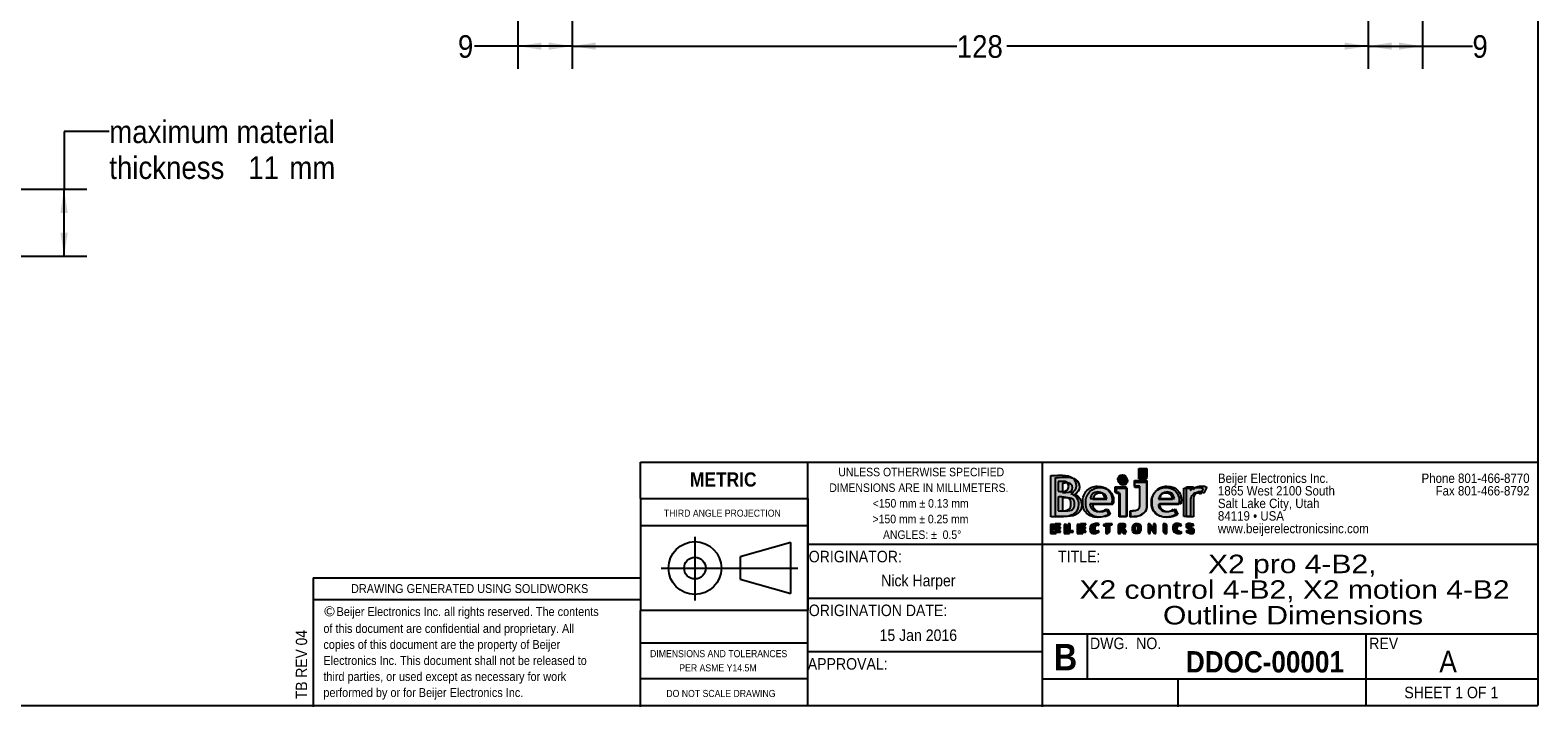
# Model space of a CAD drawing. Extents: x 3 to 428, y 3 to 275.
# Tile 24 of 42: x 216 to 428, y 3 to 98. Entities that reach past the tile are written whole.
import ezdxf

# ---------------------------------------------------------------- set-up
doc = ezdxf.new("R2010")
doc.units = 0
doc.linetypes.add('SLD-SOLID', pattern=[0])
doc.layers.get('0').update_dxf_attribs({"linetype": 'CONTINUOUS'})
for name, color, linetype in [('BORDER', 7, 'SLD-SOLID'), ('CROSSHATCH', 1, 'SLD-SOLID'), ('DIMENSION', 7, 'SLD-SOLID'), ('FORMAT', 7, 'SLD-SOLID'), ('RED', 242, 'SLD-SOLID'), ('TITLEBLOCK', 7, 'SLD-SOLID')]:
    doc.layers.add(name, color=color, linetype=linetype)
doc.styles.add('SLDTEXTSTYLE0', font='Gothic.ttf', dxfattribs={"width": 1.211397})
doc.styles.add('SLDTEXTSTYLE1', font='Gothic.ttf', dxfattribs={"width": 0.913})
doc.styles.add('SLDTEXTSTYLE2', font='calibri.ttf')
doc.styles.add('SLDTEXTSTYLE3', font='GOTHICB.TTF', dxfattribs={"width": 0.913})
doc.styles.add('SLDTEXTSTYLE4', font='Gothic.ttf', dxfattribs={"width": 0.913, "bigfont": 'bigfont'})
doc.dimstyles.new('SLDDIMSTYLE1', dxfattribs={"dimtxt": 3.175, "dimasz": 3.302, "dimexe": 0, "dimexo": 0.0625, "dimgap": 0.79375, "dimtad": 0, "dimtih": 1, "dimtoh": 1, "dimdec": 0, "dimlfac": 1.142857, "dimrnd": 1e-09, "dimzin": 12, "dimdsep": 46, "dimtxsty": 'SLDTEXTSTYLE1', "dimsah": 1, "dimcen": 0.09, "dimadec": 0, "dimazin": 0, "dimtfac": 1, "dimtdec": 3, "dimtofl": 0, "dimtmove": 0, "dimatfit": 3, "dimfxl": 1, "dimtolj": 1, "dimtzin": 12, "dimarcsym": 0})
doc.dimstyles.new('SLDDIMSTYLE2', dxfattribs={"dimtxt": 3.175, "dimasz": 3.302, "dimexe": 0, "dimexo": 0.0625, "dimgap": 0.79375, "dimtad": 0, "dimtih": 1, "dimtoh": 1, "dimdec": 0, "dimlfac": 1.142857, "dimrnd": 1e-09, "dimzin": 12, "dimdsep": 46, "dimtxsty": 'SLDTEXTSTYLE1', "dimsah": 1, "dimcen": 0.09, "dimadec": 0, "dimazin": 0, "dimtfac": 1, "dimtdec": 0, "dimtofl": 0, "dimtmove": 0, "dimatfit": 3, "dimfxl": 1, "dimtolj": 1, "dimtzin": 12, "dimarcsym": 0})

# ---------------------------------------------------------------- blocks, each defined once
blk = doc.blocks.new('BLOCK1')
at = {"linetype": 'Continuous'}
h = blk.add_hatch(color=7, dxfattribs=at)
edge = h.paths.add_edge_path(flags=0)
edge.add_spline(control_points=[(90.5, 90.7), (94.4, 90.7), (97.7, 91.7), (100.2, 93.6)], knot_values=[8, 8, 8, 8, 9, 9, 9, 9], weights=[1, 1, 1, 1], degree=3, periodic=0)
edge.add_spline(control_points=[(100.2, 93.6), (102.7, 95.6), (103.9, 98.2), (103.9, 101.5)], knot_values=[7, 7, 7, 7, 8, 8, 8, 8], weights=[1, 1, 1, 1], degree=3, periodic=0)
edge.add_spline(control_points=[(103.9, 101.5), (103.9, 106.5), (101.7, 109.7), (97.1, 111.3)], knot_values=[6, 6, 6, 6, 7, 7, 7, 7], weights=[1, 1, 1, 1], degree=3, periodic=0)
edge.add_spline(control_points=[(97.1, 111.3), (100.2, 113), (101.7, 115.3), (101.7, 118.2)], knot_values=[5, 5, 5, 5, 6, 6, 6, 6], weights=[1, 1, 1, 1], degree=3, periodic=0)
edge.add_spline(control_points=[(101.7, 118.2), (101.7, 121.2), (100.7, 123.5), (98.5, 125.1)], knot_values=[4, 4, 4, 4, 5, 5, 5, 5], weights=[1, 1, 1, 1], degree=3, periodic=0)
edge.add_spline(control_points=[(98.5, 125.1), (96.4, 126.7), (93.4, 127.6), (89.6, 127.6)], knot_values=[3, 3, 3, 3, 4, 4, 4, 4], weights=[1, 1, 1, 1], degree=3, periodic=0)
edge.add_spline(control_points=[(89.6, 127.6), (87.6, 127.6), (84.2, 127.4), (79.3, 127.2)], knot_values=[2, 2, 2, 2, 3, 3, 3, 3], weights=[1, 1, 1, 1], degree=3, periodic=0)
edge.add_line((79.3, 127.2), (79.3, 90.7))
edge.add_line((79.3, 90.7), (90.5, 90.7))
edge = h.paths.add_edge_path(flags=0)
edge.add_spline(control_points=[(85.8, 108.2), (87.3, 108.3), (88.4, 108.3), (89, 108.3)], knot_values=[6, 6, 6, 6, 7, 7, 7, 7], weights=[1, 1, 1, 1], degree=3, periodic=0)
edge.add_spline(control_points=[(89, 108.3), (92.1, 108.3), (94.2, 107.8), (95.4, 106.9)], knot_values=[5, 5, 5, 5, 6, 6, 6, 6], weights=[1, 1, 1, 1], degree=3, periodic=0)
edge.add_spline(control_points=[(95.4, 106.9), (96.6, 105.9), (97.2, 104.4), (97.2, 102.3)], knot_values=[4, 4, 4, 4, 5, 5, 5, 5], weights=[1, 1, 1, 1], degree=3, periodic=0)
edge.add_spline(control_points=[(97.2, 102.3), (97.2, 100), (96.6, 98.4), (95.2, 97.4)], knot_values=[3, 3, 3, 3, 4, 4, 4, 4], weights=[1, 1, 1, 1], degree=3, periodic=0)
edge.add_spline(control_points=[(95.2, 97.4), (93.9, 96.5), (91.8, 96), (89, 96)], knot_values=[2, 2, 2, 2, 3, 3, 3, 3], weights=[1, 1, 1, 1], degree=3, periodic=0)
edge.add_spline(control_points=[(89, 96), (88.1, 96), (87.1, 96), (85.8, 96.1)], knot_values=[1, 1, 1, 1, 2, 2, 2, 2], weights=[1, 1, 1, 1], degree=3, periodic=0)
edge.add_line((85.8, 96.1), (85.8, 108.2))
edge = h.paths.add_edge_path(flags=0)
edge.add_spline(control_points=[(85.8, 122), (87.2, 122.1), (88.5, 122.1), (89.5, 122.1)], knot_values=[4, 4, 4, 4, 5, 5, 5, 5], weights=[1, 1, 1, 1], degree=3, periodic=0)
edge.add_spline(control_points=[(89.5, 122.1), (93.3, 122.1), (95.2, 120.7), (95.2, 117.9)], knot_values=[3, 3, 3, 3, 4, 4, 4, 4], weights=[1, 1, 1, 1], degree=3, periodic=0)
edge.add_spline(control_points=[(95.2, 117.9), (95.2, 114.8), (93.1, 113.2), (88.9, 113.2)], knot_values=[2, 2, 2, 2, 3, 3, 3, 3], weights=[1, 1, 1, 1], degree=3, periodic=0)
edge.add_spline(control_points=[(88.9, 113.2), (87.8, 113.2), (86.8, 113.2), (85.8, 113.3)], knot_values=[1, 1, 1, 1, 2, 2, 2, 2], weights=[1, 1, 1, 1], degree=3, periodic=0)
edge.add_line((85.8, 113.3), (85.8, 122))
h = blk.add_hatch(color=7, dxfattribs=at)
edge = h.paths.add_edge_path(flags=0)
edge.add_spline(control_points=[(149.8, 90.5), (154.8, 90.5), (158.5, 91.4), (160.9, 93.2), (163.3, 95), (164.5, 97.8), (164.5, 101.6)], knot_values=[0, 0, 0, 0, 1, 2, 3, 4, 4, 4, 4], weights=[1, 1, 1, 1, 1, 1, 1], degree=3, periodic=0)
edge.add_line((164.5, 101.6), (164.5, 122.9))
edge.add_line((164.5, 122.9), (153.5, 122.9))
edge.add_line((153.5, 122.9), (153.5, 117.8))
edge.add_line((153.5, 117.8), (158.3, 117.8))
edge.add_line((158.3, 117.8), (158.3, 101.5))
edge.add_spline(control_points=[(158.3, 101.5), (158.3, 99.5), (157.7, 98.1), (156.5, 97.3), (155.3, 96.5), (153.1, 96.1), (149.8, 96.1)], knot_values=[0, 0, 0, 0, 1, 2, 3, 4, 4, 4, 4], weights=[1, 1, 1, 1, 1, 1, 1], degree=3, periodic=0)
edge.add_line((149.8, 96.1), (149.8, 90.5))
for points in [[(157.3, 133.4), (157.3, 126.1), (164.6, 126.1), (164.6, 133.4)], [(139.9, 90.7), (146.2, 90.7), (146.2, 117.4), (136.5, 117.4), (136.5, 112.3), (139.9, 112.3)], [(84.1, 82.8), (84.1, 84), (79.1, 84), (79.1, 76), (84.1, 76), (84.1, 77.2), (81.2, 77.2), (81.2, 79.6), (83.9, 79.6), (83.9, 80.7), (81.2, 80.7), (81.2, 82.8)], [(93.2, 77.2), (93.2, 84), (91.2, 84), (91.2, 76), (96, 76), (96, 77.2)], [(107.6, 82.8), (107.6, 84), (102.7, 84), (102.7, 76), (107.6, 76), (107.6, 77.2), (104.7, 77.2), (104.7, 79.6), (107.4, 79.6), (107.4, 80.7), (104.7, 80.7), (104.7, 82.8)], [(132.4, 82.8), (132.4, 84), (126, 84), (126, 82.8), (128.2, 82.8), (128.2, 76), (130.2, 76), (130.2, 82.8)], [(171.2, 79.1), (167.3, 84), (166.1, 84), (166.1, 76), (167.5, 76), (167.5, 80.9), (171.3, 76), (172.6, 76), (172.6, 84), (171.2, 84)], [(182.2, 76), (182.2, 84), (180.2, 84), (180.2, 76)]]:
    blk.add_hatch(color=7, dxfattribs=at).paths.add_polyline_path(points, flags=0)
h = blk.add_hatch(color=7, dxfattribs=at)
edge = h.paths.add_edge_path(flags=0)
edge.add_spline(control_points=[(133.1, 102.1), (133.5, 103.7), (133.7, 104.8), (133.7, 105.6)], knot_values=[12, 12, 12, 12, 13, 13, 13, 13], weights=[1, 1, 1, 1], degree=3, periodic=0)
edge.add_spline(control_points=[(133.7, 105.6), (133.7, 109.2), (132.5, 112.1), (130.2, 114.4)], knot_values=[11, 11, 11, 11, 12, 12, 12, 12], weights=[1, 1, 1, 1], degree=3, periodic=0)
edge.add_spline(control_points=[(130.2, 114.4), (127.8, 116.8), (124.7, 117.9), (120.8, 117.9)], knot_values=[10, 10, 10, 10, 11, 11, 11, 11], weights=[1, 1, 1, 1], degree=3, periodic=0)
edge.add_spline(control_points=[(120.8, 117.9), (117.2, 117.9), (114.1, 116.6), (111.4, 114)], knot_values=[9, 9, 9, 9, 10, 10, 10, 10], weights=[1, 1, 1, 1], degree=3, periodic=0)
edge.add_spline(control_points=[(111.4, 114), (108.9, 111.4), (107.6, 108), (107.6, 103.8)], knot_values=[8, 8, 8, 8, 9, 9, 9, 9], weights=[1, 1, 1, 1], degree=3, periodic=0)
edge.add_spline(control_points=[(107.6, 103.8), (107.6, 99.5), (108.7, 96.2), (111.1, 93.8)], knot_values=[7, 7, 7, 7, 8, 8, 8, 8], weights=[1, 1, 1, 1], degree=3, periodic=0)
edge.add_spline(control_points=[(111.1, 93.8), (113.5, 91.4), (116.7, 90.2), (120.8, 90.2)], knot_values=[6, 6, 6, 6, 7, 7, 7, 7], weights=[1, 1, 1, 1], degree=3, periodic=0)
edge.add_spline(control_points=[(120.8, 90.2), (125.1, 90.2), (128.4, 91.1), (130.6, 92.9)], knot_values=[5, 5, 5, 5, 6, 6, 6, 6], weights=[1, 1, 1, 1], degree=3, periodic=0)
edge.add_line((130.6, 92.9), (128.2, 97.6))
edge.add_spline(control_points=[(128.2, 97.6), (126.7, 96.2), (124.5, 95.4), (121.7, 95.4)], knot_values=[3, 3, 3, 3, 4, 4, 4, 4], weights=[1, 1, 1, 1], degree=3, periodic=0)
edge.add_spline(control_points=[(121.7, 95.4), (119.4, 95.4), (117.6, 96), (116.3, 97.2)], knot_values=[2, 2, 2, 2, 3, 3, 3, 3], weights=[1, 1, 1, 1], degree=3, periodic=0)
edge.add_spline(control_points=[(116.3, 97.2), (114.9, 98.4), (114.2, 100), (114.1, 102.1)], knot_values=[1, 1, 1, 1, 2, 2, 2, 2], weights=[1, 1, 1, 1], degree=3, periodic=0)
edge.add_line((114.1, 102.1), (133.1, 102.1))
edge = h.paths.add_edge_path(flags=0)
edge.add_spline(control_points=[(114.3, 106.8), (115.2, 110.7), (117.4, 112.7), (120.9, 112.7)], knot_values=[2, 2, 2, 2, 3, 3, 3, 3], weights=[1, 1, 1, 1], degree=3, periodic=0)
edge.add_spline(control_points=[(120.9, 112.7), (124.8, 112.7), (127, 110.7), (127.4, 106.8)], knot_values=[1, 1, 1, 1, 2, 2, 2, 2], weights=[1, 1, 1, 1], degree=3, periodic=0)
edge.add_line((127.4, 106.8), (114.3, 106.8))
h = blk.add_hatch(color=7, dxfattribs=at)
edge = h.paths.add_edge_path(flags=0)
edge.add_spline(control_points=[(194.7, 102.1), (195, 103.7), (195.2, 104.8), (195.2, 105.6)], knot_values=[12, 12, 12, 12, 13, 13, 13, 13], weights=[1, 1, 1, 1], degree=3, periodic=0)
edge.add_spline(control_points=[(195.2, 105.6), (195.2, 109.2), (194, 112.1), (191.7, 114.4)], knot_values=[11, 11, 11, 11, 12, 12, 12, 12], weights=[1, 1, 1, 1], degree=3, periodic=0)
edge.add_spline(control_points=[(191.7, 114.4), (189.3, 116.8), (186.2, 117.9), (182.3, 117.9)], knot_values=[10, 10, 10, 10, 11, 11, 11, 11], weights=[1, 1, 1, 1], degree=3, periodic=0)
edge.add_spline(control_points=[(182.3, 117.9), (178.7, 117.9), (175.6, 116.6), (173, 114)], knot_values=[9, 9, 9, 9, 10, 10, 10, 10], weights=[1, 1, 1, 1], degree=3, periodic=0)
edge.add_spline(control_points=[(173, 114), (170.4, 111.4), (169.1, 108), (169.1, 103.8)], knot_values=[8, 8, 8, 8, 9, 9, 9, 9], weights=[1, 1, 1, 1], degree=3, periodic=0)
edge.add_spline(control_points=[(169.1, 103.8), (169.1, 99.5), (170.2, 96.2), (172.6, 93.8)], knot_values=[7, 7, 7, 7, 8, 8, 8, 8], weights=[1, 1, 1, 1], degree=3, periodic=0)
edge.add_spline(control_points=[(172.6, 93.8), (175, 91.4), (178.2, 90.2), (182.3, 90.2)], knot_values=[6, 6, 6, 6, 7, 7, 7, 7], weights=[1, 1, 1, 1], degree=3, periodic=0)
edge.add_spline(control_points=[(182.3, 90.2), (186.6, 90.2), (189.9, 91.1), (192.1, 92.9)], knot_values=[5, 5, 5, 5, 6, 6, 6, 6], weights=[1, 1, 1, 1], degree=3, periodic=0)
edge.add_line((192.1, 92.9), (189.7, 97.6))
edge.add_spline(control_points=[(189.7, 97.6), (188.2, 96.2), (186, 95.4), (183.2, 95.4)], knot_values=[3, 3, 3, 3, 4, 4, 4, 4], weights=[1, 1, 1, 1], degree=3, periodic=0)
edge.add_spline(control_points=[(183.2, 95.4), (180.9, 95.4), (179.1, 96), (177.8, 97.2)], knot_values=[2, 2, 2, 2, 3, 3, 3, 3], weights=[1, 1, 1, 1], degree=3, periodic=0)
edge.add_spline(control_points=[(177.8, 97.2), (176.4, 98.4), (175.7, 100), (175.6, 102.1)], knot_values=[1, 1, 1, 1, 2, 2, 2, 2], weights=[1, 1, 1, 1], degree=3, periodic=0)
edge.add_line((175.6, 102.1), (194.7, 102.1))
edge = h.paths.add_edge_path(flags=0)
edge.add_spline(control_points=[(175.8, 106.8), (176.7, 110.7), (178.9, 112.7), (182.4, 112.7)], knot_values=[2, 2, 2, 2, 3, 3, 3, 3], weights=[1, 1, 1, 1], degree=3, periodic=0)
edge.add_spline(control_points=[(182.4, 112.7), (186.3, 112.7), (188.5, 110.7), (188.9, 106.8)], knot_values=[1, 1, 1, 1, 2, 2, 2, 2], weights=[1, 1, 1, 1], degree=3, periodic=0)
edge.add_line((188.9, 106.8), (175.8, 106.8))
h = blk.add_hatch(color=7, dxfattribs=at)
edge = h.paths.add_edge_path(flags=0)
edge.add_spline(control_points=[(217.6, 116.9), (216.5, 117.6), (214.9, 117.9), (212.8, 117.9), (209.9, 117.9), (207.5, 116.9), (205.8, 115)], knot_values=[0, 0, 0, 0, 1, 2, 3, 4, 4, 4, 4], weights=[1, 1, 1, 1, 1, 1, 1], degree=3, periodic=0)
edge.add_line((205.8, 115), (205.8, 117.4))
edge.add_line((205.8, 117.4), (199.6, 117.4))
edge.add_line((199.6, 117.4), (199.6, 90.7))
edge.add_line((199.6, 90.7), (205.8, 90.7))
edge.add_line((205.8, 90.7), (205.8, 105.9))
edge.add_spline(control_points=[(205.8, 105.9), (205.8, 107.8), (206.3, 109.4), (207.5, 110.7), (208.6, 112), (209.9, 112.7), (211.3, 112.7), (212.7, 112.7), (213.9, 112.3), (215, 111.6)], knot_values=[0, 0, 0, 0, 1, 2, 3, 4, 5, 6, 7, 7, 7, 7], weights=[1, 1, 1, 1, 1, 1, 1, 1, 1, 1], degree=3, periodic=0)
edge.add_line((215, 111.6), (217.6, 116.9))
h = blk.add_hatch(color=7, dxfattribs=at)
edge = h.paths.add_edge_path(flags=0)
edge.add_line((120.2, 76.4), (119.8, 77.4))
edge.add_spline(control_points=[(119.8, 77.4), (119.5, 77.3), (119, 77), (118.3, 77), (117, 77), (116.4, 78.5), (116.4, 80), (116.4, 81.3), (116.9, 82.9), (118.5, 82.9), (119, 82.9), (119.5, 82.7), (119.8, 82.6)], knot_values=[0, 0, 0, 0, 1, 2, 3, 4, 5, 6, 7, 8, 9, 10, 10, 10, 10], weights=[1, 1, 1, 1, 1, 1, 1, 1, 1, 1, 1, 1, 1], degree=3, periodic=0)
edge.add_line((119.8, 82.6), (120.2, 83.7))
edge.add_spline(control_points=[(120.2, 83.7), (119.7, 84), (119, 84.1), (118.1, 84.1), (115.6, 84.1), (114.1, 82.3), (114.1, 80), (114.1, 78.1), (115.1, 75.8), (117.9, 75.8), (118.9, 75.8), (119.7, 76.1), (120.2, 76.4)], knot_values=[0, 0, 0, 0, 1, 2, 3, 4, 5, 6, 7, 8, 9, 10, 10, 10, 10], weights=[1, 1, 1, 1, 1, 1, 1, 1, 1, 1, 1, 1, 1], degree=3, periodic=0)
h = blk.add_hatch(color=7, dxfattribs=at)
edge = h.paths.add_edge_path(flags=0)
edge.add_line((145.8, 76), (143.3, 79.9))
edge.add_spline(control_points=[(143.3, 79.9), (144.3, 80.2), (145, 81), (145, 82), (145, 82.9), (144.5, 83.5), (143.9, 83.7), (143.3, 84), (142.7, 84), (141.6, 84)], knot_values=[0, 0, 0, 0, 1, 2, 3, 4, 5, 6, 7, 7, 7, 7], weights=[1, 1, 1, 1, 1, 1, 1, 1, 1, 1], degree=3, periodic=0)
edge.add_line((141.6, 84), (139.1, 84))
edge.add_line((139.1, 84), (139.1, 76))
edge.add_line((139.1, 76), (141.1, 76))
edge.add_line((141.1, 76), (141.1, 79.4))
edge.add_line((141.1, 79.4), (141.6, 79.4))
edge.add_line((141.6, 79.4), (143.5, 76))
edge.add_line((143.5, 76), (145.8, 76))
edge = h.paths.add_edge_path(flags=0)
edge.add_line((141.1, 82.9), (141.5, 82.9))
edge.add_spline(control_points=[(141.5, 82.9), (142.2, 82.9), (143, 82.9), (143, 81.7), (143, 80.3), (142, 80.4), (141.5, 80.4)], knot_values=[0, 0, 0, 0, 1, 2, 3, 4, 4, 4, 4], weights=[1, 1, 1, 1, 1, 1, 1], degree=3, periodic=0)
edge.add_line((141.5, 80.4), (141.1, 80.4))
edge.add_line((141.1, 80.4), (141.1, 82.9))
h = blk.add_hatch(color=7, dxfattribs=at)
edge = h.paths.add_edge_path(flags=0)
edge.add_line((151.7, 80), (151.7, 80))
edge.add_spline(control_points=[(151.7, 80), (151.7, 77.6), (152.9, 75.8), (155.3, 75.8), (157.7, 75.8), (159.1, 77.6), (159.1, 80.1), (159.1, 83.1), (157.2, 84.1), (155.4, 84.1), (153.3, 84.1), (151.7, 82.6), (151.7, 80)], knot_values=[0, 0, 0, 0, 1, 2, 3, 4, 5, 6, 7, 8, 9, 10, 10, 10, 10], weights=[1, 1, 1, 1, 1, 1, 1, 1, 1, 1, 1, 1, 1], degree=3, periodic=0)
edge = h.paths.add_edge_path(flags=0)
edge.add_line((153.9, 79.9), (153.9, 79.9))
edge.add_spline(control_points=[(153.9, 79.9), (153.9, 82.2), (154.4, 83), (155.4, 83), (156.5, 83), (156.8, 81.9), (156.8, 80), (156.8, 77.5), (156, 77), (155.3, 77), (154.4, 77), (153.9, 77.9), (153.9, 79.9)], knot_values=[0, 0, 0, 0, 1, 2, 3, 4, 5, 6, 7, 8, 9, 10, 10, 10, 10], weights=[1, 1, 1, 1, 1, 1, 1, 1, 1, 1, 1, 1, 1], degree=3, periodic=0)
h = blk.add_hatch(color=7, dxfattribs=at)
edge = h.paths.add_edge_path(flags=0)
edge.add_line((195.4, 76.4), (194.9, 77.4))
edge.add_spline(control_points=[(194.9, 77.4), (194.6, 77.3), (194.1, 77), (193.5, 77), (192.2, 77), (191.5, 78.5), (191.5, 80), (191.5, 81.3), (192.1, 82.9), (193.6, 82.9), (194.1, 82.9), (194.6, 82.7), (194.9, 82.6)], knot_values=[0, 0, 0, 0, 1, 2, 3, 4, 5, 6, 7, 8, 9, 10, 10, 10, 10], weights=[1, 1, 1, 1, 1, 1, 1, 1, 1, 1, 1, 1, 1], degree=3, periodic=0)
edge.add_line((194.9, 82.6), (195.3, 83.7))
edge.add_spline(control_points=[(195.3, 83.7), (194.8, 84), (194.1, 84.1), (193.3, 84.1), (190.7, 84.1), (189.2, 82.3), (189.2, 80), (189.2, 78.1), (190.3, 75.8), (193, 75.8), (194, 75.8), (194.8, 76.1), (195.4, 76.4)], knot_values=[0, 0, 0, 0, 1, 2, 3, 4, 5, 6, 7, 8, 9, 10, 10, 10, 10], weights=[1, 1, 1, 1, 1, 1, 1, 1, 1, 1, 1, 1, 1], degree=3, periodic=0)
h = blk.add_hatch(color=7, dxfattribs=at)
edge = h.paths.add_edge_path(flags=0)
edge.add_line((204.8, 80.7), (204.3, 81.1))
edge.add_spline(control_points=[(204.3, 81.1), (203.6, 81.6), (203.3, 81.8), (203.3, 82.2), (203.3, 82.7), (203.7, 83), (204.4, 83), (204.9, 83), (205.3, 82.8), (205.8, 82.7)], knot_values=[0, 0, 0, 0, 1, 2, 3, 4, 5, 6, 7, 7, 7, 7], weights=[1, 1, 1, 1, 1, 1, 1, 1, 1, 1], degree=3, periodic=0)
edge.add_line((205.8, 82.7), (206.2, 83.8))
edge.add_spline(control_points=[(206.2, 83.8), (205.7, 83.9), (205.1, 84.1), (204.3, 84.1), (202.7, 84.1), (201.5, 83.2), (201.5, 81.9), (201.5, 80.7), (202.3, 80), (203.3, 79.4)], knot_values=[0, 0, 0, 0, 1, 2, 3, 4, 5, 6, 7, 7, 7, 7], weights=[1, 1, 1, 1, 1, 1, 1, 1, 1, 1], degree=3, periodic=0)
edge.add_line((203.3, 79.4), (203.8, 79))
edge.add_spline(control_points=[(203.8, 79), (204.5, 78.5), (204.8, 78.3), (204.8, 77.8), (204.8, 77.4), (204.4, 77), (203.7, 77), (203.1, 77), (202.6, 77.2), (202.1, 77.5)], knot_values=[0, 0, 0, 0, 1, 2, 3, 4, 5, 6, 7, 7, 7, 7], weights=[1, 1, 1, 1, 1, 1, 1, 1, 1, 1], degree=3, periodic=0)
edge.add_line((202.1, 77.5), (201.6, 76.4))
edge.add_spline(control_points=[(201.6, 76.4), (202.2, 76.1), (202.9, 75.8), (203.8, 75.8), (205.6, 75.8), (206.6, 76.9), (206.6, 78.2), (206.6, 79.4), (205.8, 80.1), (204.8, 80.7)], knot_values=[0, 0, 0, 0, 1, 2, 3, 4, 5, 6, 7, 7, 7, 7], weights=[1, 1, 1, 1, 1, 1, 1, 1, 1, 1], degree=3, periodic=0)
at = {"layer": 'RED'}
h = blk.add_hatch(color=256, dxfattribs=at)
edge = h.paths.add_edge_path(flags=0)
edge.add_arc((142.8, 124), 3.95, 0, 360)
at = {"layer": 'CROSSHATCH'}
blk.add_circle((142.8, 124), 3.95, dxfattribs=at)
at = {"layer": 'DIMENSION', "color": 179}
for p, q in [((79.3, 90.7), (79.3, 127.2)), ((85.8, 122), (85.8, 113.3)), ((85.8, 108.2), (85.8, 96.1)), ((133.1, 102.1), (114.1, 102.1)), ((114.3, 106.8), (127.4, 106.8)), ((128.2, 97.6), (130.6, 92.9)), ((194.7, 102.1), (175.6, 102.1)), ((175.8, 106.8), (188.9, 106.8)), ((189.7, 97.6), (192.1, 92.9)), ((90.5, 90.7), (79.3, 90.7))]:
    blk.add_line(p, q, dxfattribs=at)
at = {"layer": 'DIMENSION'}
for p, q in [((79.3, 90.7), (79.3, 127.2)), ((85.8, 122), (85.8, 113.3)), ((153.5, 117.8), (153.5, 122.9)), ((153.5, 122.9), (164.5, 122.9)), ((157.3, 133.4), (164.6, 133.4)), ((157.3, 126.1), (157.3, 133.4)), ((164.6, 126.1), (157.3, 126.1)), ((164.5, 122.9), (164.5, 101.6)), ((164.6, 133.4), (164.6, 126.1)), ((85.8, 108.2), (85.8, 96.1)), ((136.5, 112.3), (136.5, 117.4)), ((136.5, 117.4), (146.2, 117.4)), ((139.9, 112.3), (136.5, 112.3)), ((139.9, 90.7), (139.9, 112.3)), ((146.2, 117.4), (146.2, 90.7)), ((158.3, 117.8), (153.5, 117.8)), ((158.3, 101.5), (158.3, 117.8)), ((199.6, 90.7), (199.6, 117.4)), ((199.6, 117.4), (205.8, 117.4)), ((205.8, 117.4), (205.8, 115)), ((217.6, 116.9), (215, 111.6)), ((133.1, 102.1), (114.1, 102.1)), ((114.3, 106.8), (127.4, 106.8)), ((128.2, 97.6), (130.6, 92.9)), ((149.8, 90.5), (149.8, 96.1)), ((194.7, 102.1), (175.6, 102.1)), ((175.8, 106.8), (188.9, 106.8)), ((189.7, 97.6), (192.1, 92.9)), ((205.8, 105.9), (205.8, 90.7)), ((79.1, 84), (79.1, 76)), ((84.1, 84), (79.1, 84)), ((90.5, 90.7), (79.3, 90.7)), ((81.2, 80.7), (81.2, 82.8)), ((81.2, 82.8), (84.1, 82.8)), ((83.9, 80.7), (81.2, 80.7)), ((83.9, 79.6), (83.9, 80.7)), ((84.1, 82.8), (84.1, 84)), ((91.2, 84), (91.2, 76)), ((93.2, 84), (91.2, 84)), ((93.2, 77.2), (93.2, 84)), ((102.7, 84), (102.7, 76)), ((107.6, 84), (102.7, 84)), ((104.7, 80.7), (104.7, 82.8)), ((104.7, 82.8), (107.6, 82.8)), ((107.4, 80.7), (104.7, 80.7)), ((107.4, 79.6), (107.4, 80.7)), ((107.6, 82.8), (107.6, 84)), ((119.8, 82.6), (120.2, 83.7)), ((126, 84), (126, 82.8)), ((132.4, 84), (126, 84)), ((126, 82.8), (128.2, 82.8)), ((128.2, 82.8), (128.2, 76)), ((130.2, 76), (130.2, 82.8)), ((130.2, 82.8), (132.4, 82.8)), ((132.4, 82.8), (132.4, 84)), ((139.1, 84), (139.1, 76)), ((141.6, 84), (139.1, 84)), ((146.2, 90.7), (139.9, 90.7)), ((141.1, 80.4), (141.1, 82.9)), ((141.1, 82.9), (141.5, 82.9)), ((141.5, 80.4), (141.1, 80.4)), ((166.1, 84), (166.1, 76)), ((167.3, 84), (166.1, 84)), ((171.2, 79.1), (167.3, 84)), ((167.5, 76), (167.5, 80.9)), ((167.5, 80.9), (171.3, 76)), ((172.6, 84), (171.2, 84)), ((171.2, 84), (171.2, 79.1)), ((172.6, 76), (172.6, 84)), ((180.2, 84), (180.2, 76)), ((182.2, 84), (180.2, 84)), ((182.2, 76), (182.2, 84)), ((194.9, 82.6), (195.3, 83.7)), ((205.8, 90.7), (199.6, 90.7)), ((204.8, 80.7), (204.3, 81.1)), ((205.8, 82.7), (206.2, 83.8)), ((79.1, 76), (84.1, 76)), ((81.2, 77.2), (81.2, 79.6)), ((81.2, 79.6), (83.9, 79.6)), ((84.1, 77.2), (81.2, 77.2)), ((84.1, 76), (84.1, 77.2)), ((91.2, 76), (96, 76)), ((96, 77.2), (93.2, 77.2)), ((96, 76), (96, 77.2)), ((102.7, 76), (107.6, 76)), ((104.7, 77.2), (104.7, 79.6)), ((104.7, 79.6), (107.4, 79.6)), ((107.6, 77.2), (104.7, 77.2)), ((107.6, 76), (107.6, 77.2)), ((120.2, 76.4), (119.8, 77.4)), ((128.2, 76), (130.2, 76)), ((139.1, 76), (141.1, 76)), ((141.1, 76), (141.1, 79.4)), ((141.1, 79.4), (141.6, 79.4)), ((141.6, 79.4), (143.5, 76)), ((145.8, 76), (143.3, 79.9)), ((143.5, 76), (145.8, 76)), ((151.7, 80), (151.7, 80)), ((153.9, 79.9), (153.9, 79.9)), ((166.1, 76), (167.5, 76)), ((171.3, 76), (172.6, 76)), ((180.2, 76), (182.2, 76)), ((195.4, 76.4), (194.9, 77.4)), ((202.1, 77.5), (201.6, 76.4)), ((203.3, 79.4), (203.8, 79))]:
    blk.add_line(p, q, dxfattribs=at)
at = {"layer": 'DIMENSION', "color": 179}
for points in [[(79.3, 127.2), (84.2, 127.4), (87.6, 127.6), (89.6, 127.6)], [(89.5, 122.1), (88.5, 122.1), (87.2, 122.1), (85.8, 122)], [(95.2, 117.9), (95.2, 120.7), (93.3, 122.1), (89.5, 122.1)], [(89.6, 127.6), (93.4, 127.6), (96.4, 126.7), (98.5, 125.1)], [(98.5, 125.1), (100.7, 123.5), (101.7, 121.2), (101.7, 118.2)], [(85.8, 113.3), (86.8, 113.2), (87.8, 113.2), (88.9, 113.2)], [(89, 108.3), (88.4, 108.3), (87.3, 108.3), (85.8, 108.2)], [(88.9, 113.2), (93.1, 113.2), (95.2, 114.8), (95.2, 117.9)], [(95.4, 106.9), (94.2, 107.8), (92.1, 108.3), (89, 108.3)], [(101.7, 118.2), (101.7, 115.3), (100.2, 113), (97.1, 111.3)], [(97.1, 111.3), (101.7, 109.7), (103.9, 106.5), (103.9, 101.5)], [(107.6, 103.8), (107.6, 108), (108.9, 111.4), (111.4, 114)], [(111.4, 114), (114.1, 116.6), (117.2, 117.9), (120.8, 117.9)], [(120.9, 112.7), (117.4, 112.7), (115.2, 110.7), (114.3, 106.8)], [(120.8, 117.9), (124.7, 117.9), (127.8, 116.8), (130.2, 114.4)], [(127.4, 106.8), (127, 110.7), (124.8, 112.7), (120.9, 112.7)], [(130.2, 114.4), (132.5, 112.1), (133.7, 109.2), (133.7, 105.6)], [(169.1, 103.8), (169.1, 108), (170.4, 111.4), (173, 114)], [(173, 114), (175.6, 116.6), (178.7, 117.9), (182.3, 117.9)], [(182.4, 112.7), (178.9, 112.7), (176.7, 110.7), (175.8, 106.8)], [(182.3, 117.9), (186.2, 117.9), (189.3, 116.8), (191.7, 114.4)], [(188.9, 106.8), (188.5, 110.7), (186.3, 112.7), (182.4, 112.7)], [(191.7, 114.4), (194, 112.1), (195.2, 109.2), (195.2, 105.6)], [(85.8, 96.1), (87.1, 96), (88.1, 96), (89, 96)], [(89, 96), (91.8, 96), (93.9, 96.5), (95.2, 97.4)], [(100.2, 93.6), (97.7, 91.7), (94.4, 90.7), (90.5, 90.7)], [(95.2, 97.4), (96.6, 98.4), (97.2, 100), (97.2, 102.3)], [(97.2, 102.3), (97.2, 104.4), (96.6, 105.9), (95.4, 106.9)], [(103.9, 101.5), (103.9, 98.2), (102.7, 95.6), (100.2, 93.6)], [(111.1, 93.8), (108.7, 96.2), (107.6, 99.5), (107.6, 103.8)], [(120.8, 90.2), (116.7, 90.2), (113.5, 91.4), (111.1, 93.8)], [(114.1, 102.1), (114.2, 100), (114.9, 98.4), (116.3, 97.2)], [(116.3, 97.2), (117.6, 96), (119.4, 95.4), (121.7, 95.4)], [(121.7, 95.4), (124.5, 95.4), (126.7, 96.2), (128.2, 97.6)], [(133.7, 105.6), (133.7, 104.8), (133.5, 103.7), (133.1, 102.1)], [(172.6, 93.8), (170.2, 96.2), (169.1, 99.5), (169.1, 103.8)], [(182.3, 90.2), (178.2, 90.2), (175, 91.4), (172.6, 93.8)], [(175.6, 102.1), (175.7, 100), (176.4, 98.4), (177.8, 97.2)], [(177.8, 97.2), (179.1, 96), (180.9, 95.4), (183.2, 95.4)], [(183.2, 95.4), (186, 95.4), (188.2, 96.2), (189.7, 97.6)], [(195.2, 105.6), (195.2, 104.8), (195, 103.7), (194.7, 102.1)], [(130.6, 92.9), (128.4, 91.1), (125.1, 90.2), (120.8, 90.2)], [(192.1, 92.9), (189.9, 91.1), (186.6, 90.2), (182.3, 90.2)]]:
    blk.add_open_spline(points, degree=3, dxfattribs=at)
at = {"layer": 'DIMENSION'}
for points in [[(205.8, 115), (207.5, 116.9), (209.9, 117.9), (212.8, 117.9), (214.9, 117.9), (216.5, 117.6), (217.6, 116.9)], [(215, 111.6), (213.9, 112.3), (212.7, 112.7), (211.3, 112.7), (209.9, 112.7), (208.6, 112), (207.5, 110.7), (206.3, 109.4), (205.8, 107.8), (205.8, 105.9)], [(164.5, 101.6), (164.5, 97.8), (163.3, 95), (160.9, 93.2), (158.5, 91.4), (154.8, 90.5), (149.8, 90.5)], [(149.8, 96.1), (153.1, 96.1), (155.3, 96.5), (156.5, 97.3), (157.7, 98.1), (158.3, 99.5), (158.3, 101.5)], [(120.2, 83.7), (119.7, 84), (119, 84.1), (118.1, 84.1), (115.6, 84.1), (114.1, 82.3), (114.1, 80), (114.1, 78.1), (115.1, 75.8), (117.9, 75.8), (118.9, 75.8), (119.7, 76.1), (120.2, 76.4)], [(119.8, 77.4), (119.5, 77.3), (119, 77), (118.3, 77), (117, 77), (116.4, 78.5), (116.4, 80), (116.4, 81.3), (116.9, 82.9), (118.5, 82.9), (119, 82.9), (119.5, 82.7), (119.8, 82.6)], [(141.5, 82.9), (142.2, 82.9), (143, 82.9), (143, 81.7), (143, 80.3), (142, 80.4), (141.5, 80.4)], [(143.3, 79.9), (144.3, 80.2), (145, 81), (145, 82), (145, 82.9), (144.5, 83.5), (143.9, 83.7), (143.3, 84), (142.7, 84), (141.6, 84)], [(151.7, 80), (151.7, 77.6), (152.9, 75.8), (155.3, 75.8), (157.7, 75.8), (159.1, 77.6), (159.1, 80.1), (159.1, 83.1), (157.2, 84.1), (155.4, 84.1), (153.3, 84.1), (151.7, 82.6), (151.7, 80)], [(153.9, 79.9), (153.9, 82.2), (154.4, 83), (155.4, 83), (156.5, 83), (156.8, 81.9), (156.8, 80), (156.8, 77.5), (156, 77), (155.3, 77), (154.4, 77), (153.9, 77.9), (153.9, 79.9)], [(195.3, 83.7), (194.8, 84), (194.1, 84.1), (193.3, 84.1), (190.7, 84.1), (189.2, 82.3), (189.2, 80), (189.2, 78.1), (190.3, 75.8), (193, 75.8), (194, 75.8), (194.8, 76.1), (195.4, 76.4)], [(194.9, 77.4), (194.6, 77.3), (194.1, 77), (193.5, 77), (192.2, 77), (191.5, 78.5), (191.5, 80), (191.5, 81.3), (192.1, 82.9), (193.6, 82.9), (194.1, 82.9), (194.6, 82.7), (194.9, 82.6)], [(206.2, 83.8), (205.7, 83.9), (205.1, 84.1), (204.3, 84.1), (202.7, 84.1), (201.5, 83.2), (201.5, 81.9), (201.5, 80.7), (202.3, 80), (203.3, 79.4)], [(201.6, 76.4), (202.2, 76.1), (202.9, 75.8), (203.8, 75.8), (205.6, 75.8), (206.6, 76.9), (206.6, 78.2), (206.6, 79.4), (205.8, 80.1), (204.8, 80.7)], [(204.3, 81.1), (203.6, 81.6), (203.3, 81.8), (203.3, 82.2), (203.3, 82.7), (203.7, 83), (204.4, 83), (204.9, 83), (205.3, 82.8), (205.8, 82.7)], [(203.8, 79), (204.5, 78.5), (204.8, 78.3), (204.8, 77.8), (204.8, 77.4), (204.4, 77), (203.7, 77), (203.1, 77), (202.6, 77.2), (202.1, 77.5)]]:
    blk.add_open_spline(points, degree=3, dxfattribs=at)
blk = doc.blocks.new('BEIJERLOGO1')
at = {"color": 7, "linetype": 'Continuous', "xscale": 0.18, "yscale": 0.18, "zscale": 0.18}
blk.add_blockref('BLOCK1', (61.05, -20.32), dxfattribs=at)
blk = doc.blocks.new('SW_NOTE_0')
at = {"layer": 'TITLEBLOCK', "color": 0, "char_height": 2.6, "attachment_point": 2, "style": 'SLDTEXTSTYLE0'}
for s, insert in [('X2 pro 4-B2, ', (13.48, 3.32)), ('X2 control 4-B2, X2 motion 4-B2', (13.79, -0.28)), ('Outline Dimensions', (13.58, -3.88))]:
    blk.add_mtext(s, dxfattribs=dict(at, insert=insert))
blk = doc.blocks.new('SW_NOTE_1')
at = {"layer": 'TITLEBLOCK', "color": 0, "char_height": 1, "attachment_point": 2, "style": 'SLDTEXTSTYLE1'}
for s, insert in [('DIMENSIONS AND TOLERANCES ', (10.02, 1.28)), ('PER ASME Y14.5M ', (9.92, -0.72))]:
    blk.add_mtext(s, dxfattribs=dict(at, insert=insert))
blk = doc.blocks.new('SW_NOTE_2')
at = {"layer": 'TITLEBLOCK', "color": 0, "char_height": 1.2, "attachment_point": 2, "style": 'SLDTEXTSTYLE1'}
for s, insert in [('UNLESS OTHERWISE SPECIFIED ', (11.36, 1.53)), ('DIMENSIONS ARE IN MILLIMETERS.', (11.03, -0.67)), ('  <150 mm ± 0.13 mm', (10.88, -2.87)), ('  >150 mm ± 0.25 mm', (10.85, -5.07)), ('  ANGLES: ±  0.5° ', (11.08, -7.27))]:
    blk.add_mtext(s, dxfattribs=dict(at, insert=insert))
blk = doc.blocks.new('SW_NOTE_3')
at = {"layer": 'TITLEBLOCK', "color": 0, "attachment_point": 1}
for s, insert, char_height, style in [('©', (0, 1.76), 1.32, 'SLDTEXTSTYLE2'), (' Beijer Electronics Inc. all rights reserved. The contents ', (1.43, 1.72), 1.25, 'SLDTEXTSTYLE1'), ('of this document are confidential and proprietary. All ', (0, -0.65), 1.25, 'SLDTEXTSTYLE1'), ('copies of this document are the property of Beijer ', (0, -2.9), 1.25, 'SLDTEXTSTYLE1'), ('Electronics Inc. This document shall not be released to ', (0, -5.15), 1.25, 'SLDTEXTSTYLE1'), ('third parties, or used except as necessary for work ', (0, -7.4), 1.25, 'SLDTEXTSTYLE1'), ('performed by or for Beijer Electronics Inc.', (0, -9.65), 1.25, 'SLDTEXTSTYLE1')]:
    blk.add_mtext(s, dxfattribs=dict(at, insert=insert, char_height=char_height, style=style))
blk = doc.blocks.new('SW_NOTE_4')
at = {"layer": 'TITLEBLOCK', "color": 0, "char_height": 1.3229, "attachment_point": 3, "style": 'SLDTEXTSTYLE1'}
for s, insert in [('Phone 801-466-8770', (16.62, 1.69)), (' Fax 801-466-8792', (16.61, -0.07))]:
    blk.add_mtext(s, dxfattribs=dict(at, insert=insert))
blk = doc.blocks.new('SW_NOTE_5')
at = {"layer": 'TITLEBLOCK', "color": 0, "char_height": 1.3229, "attachment_point": 1}
for s, insert, style in [('1865 West 2100 South', (0, -0.07), 'SLDTEXTSTYLE1'), ('Beijer Electronics Inc.', (0, 1.69), 'SLDTEXTSTYLE1'), ('Salt Lake City, Utah', (0, -1.84), 'SLDTEXTSTYLE1'), ('84119 • USA', (0, -3.6), 'SLDTEXTSTYLE4'), ('www.beijerelectronicsinc.com', (0, -5.37), 'SLDTEXTSTYLE1')]:
    blk.add_mtext(s, dxfattribs=dict(at, insert=insert, style=style))
blk = doc.blocks.new('_D_2')
at = {"layer": 'DIMENSION'}
for p, q in [((227.18, 84.23), (220.83, 84.23)), ((220.83, 84.23), (220.83, 76.11)), ((199.27, 76.11), (224.01, 76.11)), ((220.83, 66.71), (220.83, 76.11)), ((192.32, 66.71), (224.01, 66.71))]:
    blk.add_line(p, q, dxfattribs=at)
for points in [[(220.83, 76.11), (220.32, 72.8), (221.34, 72.8)], [(220.83, 66.71), (221.34, 70.01), (220.32, 70.01)]]:
    blk.add_solid(points, dxfattribs=at)
at = {"layer": 'DIMENSION', "char_height": 3.175, "attachment_point": 1, "style": 'SLDTEXTSTYLE1'}
for s, insert in [('maximum material', (227.18, 85.77)), ('thickness ', (227.18, 80.73)), ('11', (246.7, 80.73)), (' mm', (251.39, 80.73))]:
    blk.add_mtext(s, dxfattribs=dict(at, insert=insert))
blk = doc.blocks.new('_D_7')
at = {"layer": 'DIMENSION'}
for p, q in [((292.2, 170.54), (292.2, 93.04)), ((403.95, 170.54), (403.95, 93.04)), ((292.2, 96.21), (346.2, 96.21)), ((403.95, 96.21), (353.23, 96.21))]:
    blk.add_line(p, q, dxfattribs=at)
for points in [[(292.2, 96.21), (295.5, 95.71), (295.5, 96.72)], [(403.95, 96.21), (400.65, 96.72), (400.65, 95.71)]]:
    blk.add_solid(points, dxfattribs=at)
at = {"layer": 'DIMENSION', "insert": (346.2, 97.75), "char_height": 3.175, "attachment_point": 1, "style": 'SLDTEXTSTYLE1'}
blk.add_mtext('128', dxfattribs=at)
blk = doc.blocks.new('_D_8')
at = {"layer": 'DIMENSION'}
for p, q in [((292.2, 170.54), (292.2, 93.04)), ((284.56, 122.07), (284.56, 93.04)), ((284.56, 96.21), (278.49, 96.21)), ((292.2, 96.21), (284.56, 96.21))]:
    blk.add_line(p, q, dxfattribs=at)
for points in [[(284.56, 96.21), (287.86, 95.71), (287.86, 96.72)], [(292.2, 96.21), (288.9, 96.72), (288.9, 95.71)]]:
    blk.add_solid(points, dxfattribs=at)
at = {"layer": 'DIMENSION', "insert": (276.14, 97.75), "char_height": 3.17, "attachment_point": 1, "style": 'SLDTEXTSTYLE1'}
blk.add_mtext('9', dxfattribs=at)
blk = doc.blocks.new('_D_9')
at = {"layer": 'DIMENSION'}
for p, q in [((403.95, 170.54), (403.95, 93.04)), ((411.59, 122.07), (411.59, 93.04)), ((403.95, 96.21), (411.59, 96.21)), ((411.59, 96.21), (418.62, 96.21))]:
    blk.add_line(p, q, dxfattribs=at)
for points in [[(403.95, 96.21), (407.26, 95.71), (407.26, 96.72)], [(411.59, 96.21), (408.29, 96.72), (408.29, 95.71)]]:
    blk.add_solid(points, dxfattribs=at)
at = {"layer": 'DIMENSION', "insert": (418.62, 97.75), "char_height": 3.17, "attachment_point": 1, "style": 'SLDTEXTSTYLE1'}
blk.add_mtext('9', dxfattribs=at)

msp = doc.modelspace()

# ---------------------------------------------------------------- linework, layer by layer
at = {"layer": 'BORDER', "color": 7}
for p in [(427.8002, 275.203), (3.4955, 3.6084)]:
    msp.add_line(p, (427.8002, 3.6084), dxfattribs=at)
at = {"layer": 'BORDER'}
for p, q in [((309.4312, 27.2931), (309.4312, 18.3706)), ((304.6623, 22.9088), (323.8534, 22.9088))]:
    msp.add_line(p, q, dxfattribs=at)
at = {"layer": 'TITLEBLOCK'}
for p, q in [((301.7756, 32.7004), (301.7756, 37.7959)), ((301.7756, 37.7959), (325.2756, 37.7959)), ((325.2756, 37.7959), (427.6615, 37.7959)), ((325.2756, 3.5043), (325.2756, 37.7959)), ((358.1858, 37.7959), (358.1858, 3.4153)), ((358.1858, 26.2676), (427.6615, 26.2676)), ((325.2756, 18.6687), (358.1858, 18.6687)), ((358.1858, 13.6676), (427.6615, 13.6676)), ((364.4858, 13.6676), (364.4858, 7.3676)), ((403.6615, 13.6676), (403.6615, 7.3676)), ((325.2756, 11.1676), (358.1858, 11.1676)), ((358.1858, 7.3676), (427.6615, 7.3676)), ((377.242, 7.3676), (377.242, 3.4153)), ((403.6615, 7.3676), (403.6615, 3.5043))]:
    msp.add_line(p, q, dxfattribs=at)
at = {"layer": 'TITLEBLOCK', "color": 7}
for p, q in [((301.7756, 32.7004), (325.2756, 32.7004)), ((301.7756, 32.7004), (301.7756, 17.0004)), ((325.2756, 32.7004), (325.2756, 17.0004)), ((301.7756, 28.9004), (325.2756, 28.9004)), ((322.9052, 26.4812), (315.7945, 24.4644)), ((322.9052, 19.3364), (322.9052, 26.4812)), ((325.2756, 26.2676), (358.1858, 26.2676)), ((315.7945, 24.4644), (315.7945, 21.3532)), ((255.7904, 21.5126), (255.7904, 3.4153)), ((255.7904, 21.5126), (301.7756, 21.5126)), ((315.7945, 21.3532), (322.9052, 19.3364)), ((255.7904, 18.5126), (301.7756, 18.5126)), ((301.7756, 17.0004), (325.2756, 17.0004)), ((301.7756, 3.4153), (301.7756, 16.9501)), ((325.2756, 12.3568), (301.7756, 12.3568)), ((325.2756, 7.3676), (301.7756, 7.3676))]:
    msp.add_line(p, q, dxfattribs=at)
for radius in [3.7099, 1.5217]:
    msp.add_circle((309.4312, 22.9088), radius, dxfattribs=at)

# ---------------------------------------------------------------- block references
at = {"color": 7, "linetype": 'Continuous'}
for name, p, xscale, yscale, zscale in [('BEIJERLOGO1', (293.1091, 33.6258), 0.88, 0.88, 0.88), ('BLOCK1', (348.1648, 16.5419), 0.15, 0.15, 0.15)]:
    msp.add_blockref(name, p, dxfattribs=dict(at, xscale=xscale, yscale=yscale, zscale=zscale))
at = {"layer": 'TITLEBLOCK'}
for name, p in [('SW_NOTE_2', (329.8473, 35.4645)), ('SW_NOTE_5', (382.8698, 34.4955)), ('SW_NOTE_4', (410.0254, 34.4955)), ('SW_NOTE_0', (379.8368, 21.4689)), ('SW_NOTE_3', (257.2467, 15.6991)), ('SW_NOTE_1', (302.7371, 10.1117))]:
    msp.add_blockref(name, p, dxfattribs=at)

# ---------------------------------------------------------------- texts
at = {"layer": 'FORMAT', "insert": (253.3755, 4.5037), "char_height": 1.5875, "attachment_point": 1, "rotation": 90, "style": 'SLDTEXTSTYLE1'}
msp.add_mtext('TB REV 04', dxfattribs=at)
at = {"layer": 'TITLEBLOCK'}
for s, insert, char_height, attachment_point, style in [('METRIC', (308.7187, 36.3468), 2, 1, 'SLDTEXTSTYLE3'), ('THIRD ANGLE PROJECTION', (305.064, 31.1182), 1, 1, 'SLDTEXTSTYLE1'), ('ORIGINATOR:', (325.4083, 25.3355), 1.62, 1, 'SLDTEXTSTYLE1'), ('TITLE:', (360.4284, 25.3355), 1.62, 1, 'SLDTEXTSTYLE1'), ('Nick Harper', (340.8004, 21.9636), 1.62, 2, 'SLDTEXTSTYLE1'), ('DRAWING GENERATED USING SOLIDWORKS', (261.1303, 20.6544), 1.25, 1, 'SLDTEXTSTYLE1'), ('ORIGINATION DATE:', (325.4187, 17.7786), 1.62, 1, 'SLDTEXTSTYLE1'), ('15 Jan 2016', (340.797, 14.2878), 1.62, 2, 'SLDTEXTSTYLE1'), ('DWG.  NO.', (364.9093, 13.1436), 1.62, 1, 'SLDTEXTSTYLE1'), ('REV', (404.1166, 13.1436), 1.62, 1, 'SLDTEXTSTYLE1'), ('B', (359.836, 12.2494), 3.7042, 1, 'SLDTEXTSTYLE3'), ('DDOC-00001', (389.472, 11.2405), 3, 2, 'SLDTEXTSTYLE3'), ('A', (415.1961, 11.2863), 3, 2, 'SLDTEXTSTYLE1'), ('APPROVAL:', (325.2734, 10.2618), 1.62, 1, 'SLDTEXTSTYLE1'), ('DO NOT SCALE DRAWING', (313.0723, 5.7958), 1, 2, 'SLDTEXTSTYLE1'), ('SHEET 1 OF 1', (409.0545, 6.2404), 1.62, 1, 'SLDTEXTSTYLE1')]:
    msp.add_mtext(s, dxfattribs=dict(at, insert=insert, char_height=char_height, attachment_point=attachment_point, style=style))

# ---------------------------------------------------------------- dimensions: what is measured, and where the dimension line sits
at = {"layer": 'DIMENSION'}
for base, p1, p2, dimstyle, picture, middle in [((284.5609, 96.2144), (292.1993, 171.8131), (284.5609, 123.3381), 'SLDDIMSTYLE1', '_D_8', (277.3173, 96.2144)), ((403.955, 96.2144), (292.1993, 171.8131), (403.955, 171.8131), 'SLDDIMSTYLE2', '_D_7', (349.716, 96.2144)), ((411.5934, 96.2144), (403.955, 171.8131), (411.5934, 123.3381), 'SLDDIMSTYLE2', '_D_9', (419.7969, 96.2144))]:
    dim = msp.add_linear_dim(base=base, p1=p1, p2=p2, dimstyle=dimstyle, dxfattribs=at)
    dim.commit()
    dim.dimension.update_dxf_attribs({"geometry": picture, "text_midpoint": middle, "dimtype": 160})
dim = msp.add_linear_dim(base=(220.8325, 76.1065), p1=(191.0462, 66.7067), p2=(198.003, 76.1065), angle=90, text='maximum material\\Pthickness <> mm', dimstyle='SLDDIMSTYLE2', dxfattribs=at)
dim.commit()
dim.dimension.update_dxf_attribs({"geometry": '_D_2', "text_midpoint": (220.8325, 84.2316), "dimtype": 160})

doc.saveas('drawing.dxf')
